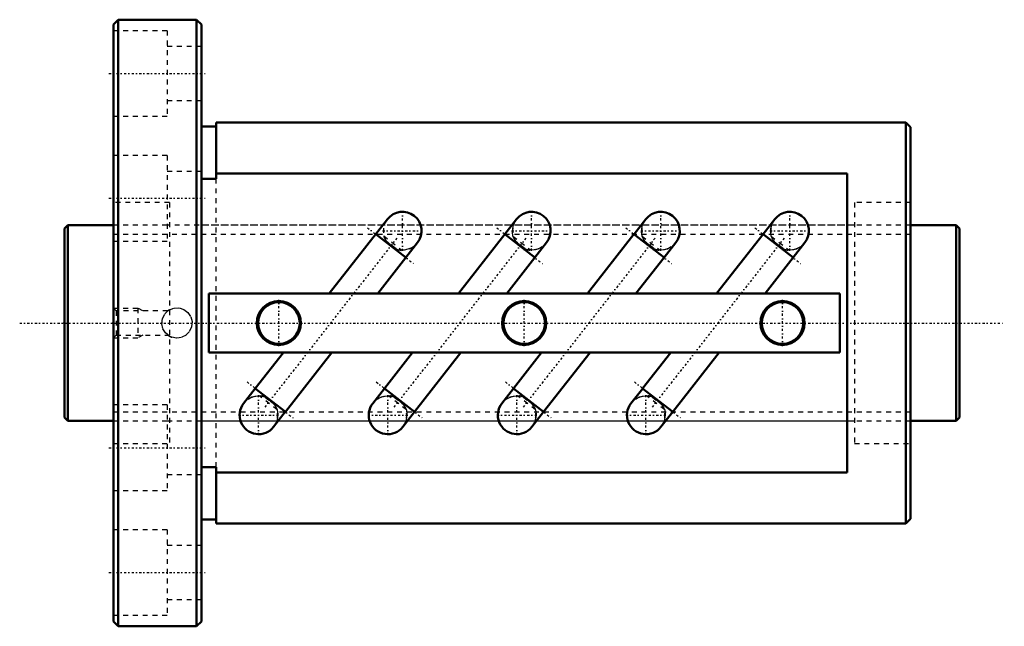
# Model space of a CAD drawing. Header units: millimetres. Extents: x -9 to 192, y -62 to 62.
import ezdxf

# ---------------------------------------------------------------- set-up
doc = ezdxf.new("R2010")
doc.units = ezdxf.units.MM
doc.linetypes.add('Center', pattern=[1.5, 0.45, -0.5, 0.05, -0.5])
doc.linetypes.add('Dashed', pattern=[2, 1, -1])
for name, color, linetype, lineweight in [('2d ConnectionPoints', 7, 'Continuous', 50), ('AM_0', 7, 'Continuous', 50), ('AM_5', 3, 'Continuous', 25), ('AM_7', 7, 'Center', 25), ('AM_9', 6, 'Dashed', 25)]:
    doc.layers.add(name, color=color, linetype=linetype, lineweight=lineweight)

# ---------------------------------------------------------------- blocks, each defined once
blk = doc.blocks.new('1_BIF4010V_10RR_Nut_0_in_BIF4010V_10RRG0_183LC0_000_0')
at = {"layer": 'AM_0'}
for p, q in [((11, 62), (10, 61)), ((10, 61), (10, -61)), ((27, 62), (11, 62)), ((11, 62), (11, -62)), ((28, 61), (27, 62)), ((27, 62), (27, -62)), ((28, 61), (28, -61)), ((31, 41), (31, 29.48)), ((172, 41), (31, 41)), ((173, 40), (172, 41)), ((172, 41), (172, -41)), ((31, 40.2), (28, 40.2)), ((173, 40), (173, -40)), ((160, 30.56), (31, 30.56)), ((160, -30.56), (160, 30.56)), ((31, 29.48), (28, 29.48)), ((66.04, 21.23), (54.14, 6)), ((92.45, 21.23), (90.05, 18.16)), ((118.85, 21.23), (116.45, 18.16)), ((145.25, 21.23), (142.85, 18.16)), ((69.79, 13.36), (63.64, 18.16)), ((90.04, 18.16), (80.54, 6)), ((90.04, 18.16), (96.19, 13.36)), ((116.44, 18.16), (106.94, 6)), ((116.44, 18.16), (122.59, 13.36)), ((142.84, 18.16), (133.34, 6)), ((142.84, 18.16), (148.99, 13.36)), ((64.04, 6), (72.19, 16.43)), ((96.18, 13.37), (98.58, 16.44)), ((122.58, 13.37), (124.98, 16.44)), ((148.98, 13.37), (151.38, 16.44)), ((90.44, 6), (96.19, 13.36)), ((116.84, 6), (122.59, 13.36)), ((143.24, 6), (148.99, 13.36)), ((158.5, 6), (29.5, 6)), ((29.5, 6), (29.5, -6)), ((158.5, -6), (158.5, 6)), ((29.5, -6), (158.5, -6)), ((44.76, -6), (39.01, -13.36)), ((45.16, -18.16), (54.66, -6)), ((71.16, -6), (65.41, -13.36)), ((71.56, -18.16), (81.06, -6)), ((97.56, -6), (91.81, -13.36)), ((97.96, -18.16), (107.46, -6)), ((123.96, -6), (118.21, -13.36)), ((124.36, -18.16), (133.86, -6)), ((39.02, -13.37), (36.62, -16.44)), ((39.01, -13.36), (45.16, -18.16)), ((65.42, -13.37), (63.02, -16.44)), ((65.41, -13.36), (71.56, -18.16)), ((91.82, -13.37), (89.42, -16.44)), ((91.81, -13.36), (97.96, -18.16)), ((118.22, -13.37), (115.82, -16.44)), ((118.21, -13.36), (124.36, -18.16)), ((42.75, -21.23), (45.15, -18.16)), ((69.15, -21.23), (71.55, -18.16)), ((95.55, -21.23), (97.95, -18.16)), ((121.95, -21.23), (124.35, -18.16)), ((28, -29.48), (31, -29.48)), ((31, -29.48), (31, -41)), ((31, -30.56), (160, -30.56)), ((28, -40.2), (31, -40.2)), ((172, -41), (173, -40)), ((31, -41), (172, -41)), ((10, -61), (11, -62)), ((11, -62), (27, -62)), ((27, -62), (28, -61))]:
    blk.add_line(p, q, dxfattribs=at)
for centre, radius in [((43.84, 0), 4.5), ((43.84, 0), 4.25), ((94, 0), 4.5), ((94, 0), 4.25), ((146.8, 0), 4.5), ((146.8, 0), 4.25)]:
    blk.add_circle(centre, radius, dxfattribs=at)
for centre, radius, start, end in [((69.11, 18.83), 3.9, 322, 142), ((95.51, 18.83), 3.89, 322, 142), ((121.91, 18.83), 3.89, 322, 142), ((148.31, 18.83), 3.89, 322, 142), ((39.69, -18.83), 3.89, 142, 322), ((66.09, -18.83), 3.89, 142, 322), ((92.49, -18.83), 3.89, 142, 322), ((118.89, -18.83), 3.89, 142, 322)]:
    blk.add_arc(centre, radius, start, end, dxfattribs=at)
at = {"layer": 'AM_5', "linetype": 'Dashed'}
for p, q in [((10, 3), (15, 3)), ((16, 2.46), (15, 3)), ((15, 3), (15, -3)), ((10, -3), (15, -3)), ((16, -2.46), (15, -3))]:
    blk.add_line(p, q, dxfattribs=at)
at = {"layer": 'AM_7'}
for p, q in [((9.1, 51), (28.9, 51)), ((9.1, 25.5), (28.9, 25.5)), ((69.11, 14.74), (69.11, 22.93)), ((95.51, 14.75), (95.51, 22.92)), ((121.91, 14.75), (121.91, 22.92)), ((148.31, 14.75), (148.31, 22.92)), ((61.97, 19.47), (71.46, 12.05)), ((65.02, 18.83), (73.21, 18.83)), ((88.38, 19.46), (97.85, 12.06)), ((91.43, 18.83), (99.6, 18.83)), ((114.78, 19.46), (124.25, 12.06)), ((117.83, 18.83), (126, 18.83)), ((141.18, 19.46), (150.65, 12.06)), ((144.23, 18.83), (152.4, 18.83)), ((67.94, 17.34), (40.86, -17.34)), ((94.34, 17.34), (67.26, -17.34)), ((120.74, 17.34), (93.66, -17.34)), ((147.14, 17.34), (120.06, -17.34)), ((43.84, -4.73), (43.84, 4.73)), ((94, -4.73), (94, 4.73)), ((146.8, -4.73), (146.8, 4.73)), ((37.35, -12.06), (46.82, -19.46)), ((63.75, -12.06), (73.22, -19.46)), ((90.15, -12.06), (99.62, -19.46)), ((116.55, -12.06), (126.02, -19.46)), ((39.69, -22.92), (39.69, -14.75)), ((66.09, -22.92), (66.09, -14.75)), ((92.49, -22.92), (92.49, -14.75)), ((118.89, -22.92), (118.89, -14.75)), ((35.6, -18.83), (43.77, -18.83)), ((62, -18.83), (70.17, -18.83)), ((88.4, -18.83), (96.57, -18.83)), ((114.8, -18.83), (122.97, -18.83)), ((9.1, -25.5), (28.9, -25.5)), ((9.1, -51), (28.9, -51))]:
    blk.add_line(p, q, dxfattribs=at)
at = {"layer": 'AM_9'}
for p, q in [((21, 59.75), (10, 59.75)), ((21, 59.75), (21, 42.25)), ((28, 56.5), (21, 56.5)), ((21, 45.5), (28, 45.5)), ((10, 42.25), (21, 42.25)), ((21, 34.25), (10, 34.25)), ((21, 34.25), (21, 16.75)), ((28, 31), (21, 31)), ((31, -29.48), (31, 29.48)), ((21.45, 24.6), (10, 24.6)), ((21.45, 24.6), (21.45, -24.6)), ((173, 24.6), (161.55, 24.6)), ((161.55, 24.6), (161.55, -24.6)), ((161.55, 20), (21, 20)), ((10, 16.75), (21, 16.75)), ((65.27, 17.79), (69.04, 14.85)), ((65.86, 16.68), (65.74, 16.52)), ((65.85, 16.66), (67.79, 15.14)), ((67.81, 15.16), (65.86, 16.68)), ((91.68, 17.78), (95.42, 14.86)), ((92.29, 16.66), (92.17, 16.5)), ((92.27, 16.64), (94.17, 15.16)), ((94.18, 15.18), (92.29, 16.66)), ((118.08, 17.78), (121.82, 14.86)), ((118.69, 16.66), (118.57, 16.5)), ((118.67, 16.64), (120.57, 15.16)), ((120.58, 15.18), (118.69, 16.66)), ((144.48, 17.78), (148.22, 14.86)), ((145.09, 16.66), (144.97, 16.5)), ((145.07, 16.64), (146.97, 15.16)), ((146.98, 15.18), (145.09, 16.66)), ((67.81, 15.16), (67.68, 15)), ((94.18, 15.18), (94.06, 15.02)), ((120.58, 15.18), (120.46, 15.02)), ((146.98, 15.18), (146.86, 15.02)), ((10.54, 2.46), (10, 3)), ((21.09, 2.46), (10.54, 2.46)), ((10.54, 2.46), (10.54, -2.46)), ((10, -3), (10.54, -2.46)), ((10.54, -2.46), (21.11, -2.46)), ((43.52, -17.78), (39.78, -14.86)), ((41.02, -15.18), (41.14, -15.02)), ((41.02, -15.18), (42.91, -16.66)), ((42.93, -16.64), (41.03, -15.16)), ((69.92, -17.78), (66.18, -14.86)), ((67.42, -15.18), (67.54, -15.02)), ((67.42, -15.18), (69.31, -16.66)), ((69.33, -16.64), (67.43, -15.16)), ((96.32, -17.78), (92.58, -14.86)), ((93.82, -15.18), (93.94, -15.02)), ((93.82, -15.18), (95.71, -16.66)), ((95.73, -16.64), (93.83, -15.16)), ((122.72, -17.78), (118.98, -14.86)), ((120.22, -15.18), (120.34, -15.02)), ((120.22, -15.18), (122.11, -16.66)), ((122.13, -16.64), (120.23, -15.16)), ((21, -16.75), (10, -16.75)), ((21, -16.75), (21, -34.25)), ((42.91, -16.66), (43.03, -16.5)), ((69.31, -16.66), (69.43, -16.5)), ((95.71, -16.66), (95.83, -16.5)), ((122.11, -16.66), (122.23, -16.5)), ((21, -20), (161.55, -20)), ((10, -24.6), (21.45, -24.6)), ((161.55, -24.6), (173, -24.6)), ((21, -31), (28, -31)), ((10, -34.25), (21, -34.25)), ((21, -42.25), (10, -42.25)), ((21, -42.25), (21, -59.75)), ((28, -45.5), (21, -45.5)), ((21, -56.5), (28, -56.5)), ((10, -59.75), (21, -59.75))]:
    blk.add_line(p, q, dxfattribs=at)
for points in [[(91.68, 17.78), (91.59, 18.65), (91.64, 19.35), (91.81, 20.05), (91.91, 20.31)], [(118.08, 17.78), (117.99, 18.65), (118.04, 19.35), (118.21, 20.05), (118.31, 20.31)], [(144.48, 17.78), (144.39, 18.65), (144.44, 19.35), (144.61, 20.05), (144.71, 20.31)], [(71.28, 15.58), (70.85, 15.32), (70.23, 15.07), (69.44, 14.89), (69.04, 14.85)], [(97.67, 15.58), (97.3, 15.36), (96.68, 15.09), (96.06, 14.93), (95.42, 14.86)], [(124.07, 15.58), (123.7, 15.36), (123.08, 15.09), (122.46, 14.93), (121.82, 14.86)], [(150.47, 15.58), (150.1, 15.36), (149.48, 15.09), (148.86, 14.93), (148.22, 14.86)], [(21.45, -2.68), (20.65, -2.02), (20.11, -1.12), (19.9, -0.1), (20.04, 0.92), (20.51, 1.84), (21.26, 2.56), (21.45, 2.68)], [(21.45, 2.68), (22.42, 3.04), (23.45, 3.07), (24.43, 2.75), (25.25, 2.13), (25.83, 1.26), (26.09, 0.25), (26, -0.78), (25.58, -1.72), (24.87, -2.47), (23.94, -2.95), (22.91, -3.1), (21.9, -2.9), (21.45, -2.68)], [(37.53, -15.58), (37.9, -15.36), (38.52, -15.09), (39.14, -14.93), (39.78, -14.86)], [(63.93, -15.58), (64.3, -15.36), (64.92, -15.09), (65.54, -14.93), (66.18, -14.86)], [(90.33, -15.58), (90.7, -15.36), (91.32, -15.09), (91.94, -14.93), (92.58, -14.86)], [(116.73, -15.58), (117.1, -15.36), (117.72, -15.09), (118.34, -14.93), (118.98, -14.86)], [(43.52, -17.78), (43.61, -18.65), (43.56, -19.35), (43.39, -20.05), (43.29, -20.31)], [(69.92, -17.78), (70.01, -18.65), (69.96, -19.35), (69.79, -20.05), (69.69, -20.31)], [(96.32, -17.78), (96.41, -18.65), (96.36, -19.35), (96.19, -20.05), (96.09, -20.31)], [(122.72, -17.78), (122.81, -18.65), (122.76, -19.35), (122.59, -20.05), (122.49, -20.31)]]:
    blk.add_lwpolyline(points, dxfattribs=at)
for centre, radius, start, end in [((69.11, 18.83), 3.9, 142, 213.5713), ((95.51, 18.83), 3.89, 142, 214.0186), ((121.91, 18.83), 3.89, 142, 214.0186), ((148.31, 18.83), 3.89, 142, 214.0186), ((69.11, 18.83), 3.9, 232, 322), ((95.51, 18.83), 3.89, 249.9814, 322), ((121.91, 18.83), 3.89, 249.9814, 322), ((148.31, 18.83), 3.89, 249.9814, 322), ((23, 0), 3.1, 119.1957, 132.4509), ((23, 0), 3.1, 173.5372, 181.2692), ((23, 0), 3.1, 235.8908, 250.9888), ((39.69, -18.83), 3.89, 69.9814, 142), ((66.09, -18.83), 3.89, 69.9814, 142), ((92.49, -18.83), 3.89, 69.9814, 142), ((118.89, -18.83), 3.89, 69.9814, 142), ((39.69, -18.83), 3.89, 322, 34.0186), ((66.09, -18.83), 3.89, 322, 34.0186), ((92.49, -18.83), 3.89, 322, 34.0186), ((118.89, -18.83), 3.89, 322, 34.0186)]:
    blk.add_arc(centre, radius, start, end, dxfattribs=at)
for centre, major_axis, start_param, end_param in [((68.79, 18.42), (3.07, -2.4), 4.051984, 4.390748), ((95.19, 18.42), (3.07, -2.39), 4.0553, 4.398554), ((121.59, 18.42), (3.07, -2.39), 4.0553, 4.398554), ((147.99, 18.42), (3.07, -2.39), 4.0553, 4.398554), ((68.79, 18.42), (3.07, -2.4), 5.03403, 5.372794), ((95.19, 18.42), (3.07, -2.39), 5.026224, 5.369478), ((121.59, 18.42), (3.07, -2.39), 5.026224, 5.369478), ((147.99, 18.42), (3.07, -2.39), 5.026224, 5.369478), ((40.01, -18.42), (-3.07, 2.39), 5.026224, 5.369478), ((66.41, -18.42), (-3.07, 2.39), 5.026224, 5.369478), ((92.81, -18.42), (-3.07, 2.39), 5.026224, 5.369478), ((119.21, -18.42), (-3.07, 2.39), 5.026224, 5.369478), ((40.01, -18.42), (-3.07, 2.39), 4.0553, 4.398554), ((66.41, -18.42), (-3.07, 2.39), 4.0553, 4.398554), ((92.81, -18.42), (-3.07, 2.39), 4.0553, 4.398554), ((119.21, -18.42), (-3.07, 2.39), 4.0553, 4.398554)]:
    blk.add_ellipse(centre, major_axis=major_axis, ratio=0.866025, start_param=start_param, end_param=end_param, dxfattribs=at)
blk = doc.blocks.new('2_BIF4010V_10RR000_Shaft_0_in_BIF4010V_10RRG0_183LC0_000_0')
at = {"layer": 'AM_0'}
for p, q in [((0.7, 20), (0, 19.3)), ((0, 19.3), (0, -19.3)), ((10, 20), (0.7, 20)), ((0.7, 20), (0.7, -20)), ((182.3, 20), (173, 20)), ((183, 19.3), (182.3, 20)), ((182.3, 20), (182.3, -20)), ((183, 19.3), (183, -19.3)), ((0, -19.3), (0.7, -20)), ((0.7, -20), (10, -20)), ((173, -20), (182.3, -20)), ((182.3, -20), (183, -19.3))]:
    blk.add_line(p, q, dxfattribs=at)
at = {"layer": 'AM_5', "linetype": 'Dashed'}
for p, q in [((10, 18.1595), (173, 18.1595)), ((10, -18.1595), (173, -18.1595))]:
    blk.add_line(p, q, dxfattribs=at)
at = {"layer": 'AM_7'}
blk.add_line((-9.15, 0), (192.15, 0), dxfattribs=at)
at = {"layer": 'AM_9'}
for p, q in [((21, 20), (10, 20)), ((173, 20), (28, 20)), ((10, -20), (21, -20)), ((28, -20), (173, -20))]:
    blk.add_line(p, q, dxfattribs=at)

msp = doc.modelspace()

# ---------------------------------------------------------------- linework, layer by layer
at = {"layer": '2d ConnectionPoints'}
for p in [(0, 0), (10, 0)]:
    msp.add_point(p, dxfattribs=at)

# ---------------------------------------------------------------- block references
for name in ['1_BIF4010V_10RR_Nut_0_in_BIF4010V_10RRG0_183LC0_000_0', '2_BIF4010V_10RR000_Shaft_0_in_BIF4010V_10RRG0_183LC0_000_0']:
    msp.add_blockref(name, (0, 0))

doc.saveas('drawing.dxf')
